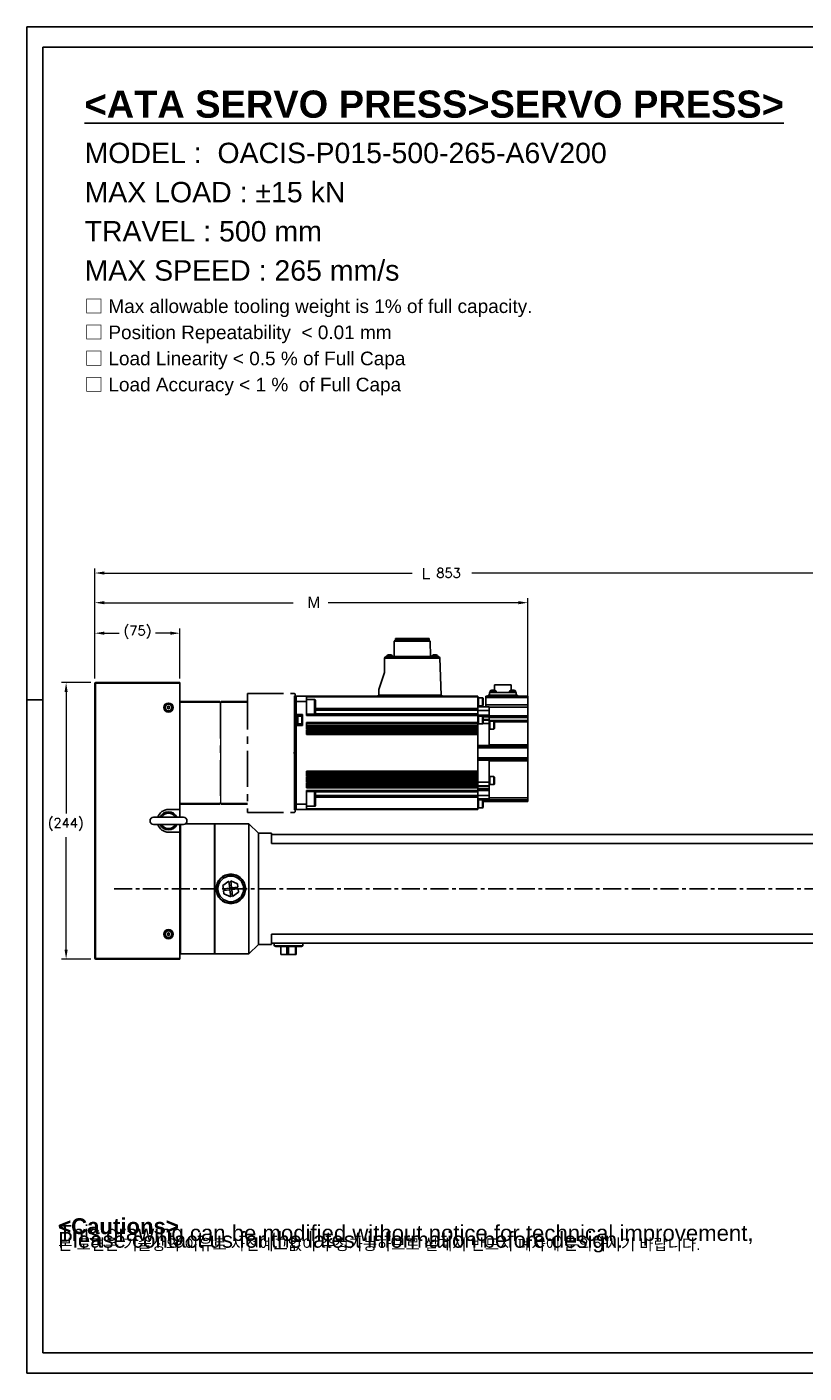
# Model space of a CAD drawing. Extents: x 24607 to 26292, y 16050 to 17238.
# Tile 1 of 20: x 24607 to 25294, y 16050 to 17238. Entities that reach past the tile are written whole.
import ezdxf

# ---------------------------------------------------------------- set-up
doc = ezdxf.new("R2010")
doc.units = 0
doc.header["$LTSCALE"] = 25.4
doc.linetypes.add('CENTER', pattern=[2, 1.25, -0.25, 0.25, -0.25])
doc.linetypes.add('CHAIN', pattern=[0.3543, 0.2362, -0.0295, 0.0591, -0.0295])
doc.layers.get('0').update_dxf_attribs({"linetype": 'CONTINUOUS'})
doc.layers.get('Defpoints').update_dxf_attribs({"linetype": 'CONTINUOUS'})
for name, color, linetype in [('1', 1, 'CENTER'), ('ATA-CENTER', 133, 'CENTER'), ('ATA-TEXT', 7, 'CONTINUOUS')]:
    doc.layers.add(name, color=color, linetype=linetype)
for name, color, linetype, lineweight in [('2d ConnectionPoints', 7, 'CONTINUOUS', 50), ('AM_0', 7, 'CONTINUOUS', 50), ('AM_5_Dimension', 6, 'CONTINUOUS', 13), ('ATA-DIM', 252, 'CONTINUOUS', 25), ('ATA-SECTION', 3, 'CHAIN', 40), ('외형선(ISO)', 7, 'CONTINUOUS', 35)]:
    doc.layers.add(name, color=color, linetype=linetype, lineweight=lineweight)
doc.styles.get("Standard").update_dxf_attribs({"font": 'simplex.shx'})
doc.styles.add('주 문자 (ISO)', font='arial.ttf')
doc.dimstyles.new('ata_A1', dxfattribs={"dimtxt": 4.2, "dimasz": 4.2, "dimexe": 2, "dimexo": 2, "dimgap": 2, "dimtad": 0, "dimtih": 1, "dimtoh": 1, "dimdec": 6, "dimdsep": 46, "dimtxsty": 'Standard', "dimcen": 0, "dimclrd": 252, "dimclre": 252, "dimclrt": 4, "dimadec": 6, "dimazin": 2, "dimtfac": 1, "dimtdec": 6, "dimtofl": 0, "dimtmove": 0, "dimatfit": 3, "dimfxl": 0, "dimtolj": 1, "dimtzin": 0, "dimlwd": 0, "dimlwe": 0, "dimarcsym": 0})

# ---------------------------------------------------------------- blocks, each defined once
blk = doc.blocks.new('*D18963')
at = {"layer": 'ATA-DIM', "color": 252, "lineweight": 0}
for p, q in [((24667.4, 16663), (24667.4, 16707.1)), ((24742.4, 16663), (24742.4, 16707.1)), ((24675.8, 16703.1), (24688.8, 16703.1)), ((24734, 16703.1), (24721.1, 16703.1))]:
    blk.add_line(p, q, dxfattribs=at)
at = {"layer": 'ATA-DIM', "color": 252}
for points in [[(24675.8, 16704.5), (24675.8, 16701.7), (24667.4, 16703.1)], [(24734, 16701.7), (24734, 16704.5), (24742.4, 16703.1)]]:
    blk.add_solid(points, dxfattribs=at)
at = {"layer": 'Defpoints', "color": 0}
for p in [(24742.4, 16703.1), (24667.4, 16659), (24742.4, 16659)]:
    blk.add_point(p, dxfattribs=at)
at = {"layer": 'ATA-DIM', "color": 4, "ltscale": 0.2, "insert": (24692.8, 16709.5), "char_height": 8.4, "attachment_point": 1}
blk.add_mtext('\\A1;(75)', dxfattribs=at)
blk = doc.blocks.new('*D18964')
at = {"layer": 'ATA-DIM', "color": 252, "lineweight": 0}
for p, q in [((24667.4, 16663), (24667.4, 16734)), ((24675.8, 16730), (24842.5, 16730)), ((25041.3, 16730), (24873.5, 16730)), ((25049.7, 16638.1), (25049.7, 16734))]:
    blk.add_line(p, q, dxfattribs=at)
at = {"layer": 'ATA-DIM', "color": 252}
for points in [[(24675.8, 16731.4), (24675.8, 16728.6), (24667.4, 16730)], [(25041.3, 16728.6), (25041.3, 16731.4), (25049.7, 16730)]]:
    blk.add_solid(points, dxfattribs=at)
at = {"layer": 'Defpoints', "color": 0}
for p in [(25049.7, 16730), (24667.4, 16659), (25049.7, 16634.1)]:
    blk.add_point(p, dxfattribs=at)
at = {"layer": 'ATA-DIM', "color": 4, "ltscale": 0.2, "insert": (24846.5, 16734.2), "char_height": 8.4, "attachment_point": 1}
blk.add_mtext('\\A1;   ', dxfattribs=at)
blk = doc.blocks.new('DDHW')
at = {"ltscale": 0.2}
blk.add_line((20381.8, 4957.6), (20381.8, 4867.6), dxfattribs=at)
for p, q in [((20483.6, 4957.9), (20483.6, 4962.6)), ((20483.6, 4962.6), (20483.6, 4957.9)), ((20483.6, 4957.9), (20483.6, 4867.3)), ((20483.6, 4946.3), (20483.6, 4957.9)), ((20483.6, 4867.3), (20483.6, 4936.8)), ((20381.8, 4862.6), (20381.8, 4855.7)), ((20483.6, 4862.6), (20483.6, 4867.3)), ((20483.6, 4867.3), (20483.6, 4862.6))]:
    blk.add_line(p, q)
at = {"color": 7, "linetype": 'Continuous'}
blk.add_line((20483.6, 4962.6), (20483.6, 4862.6), dxfattribs=at)
at = {"layer": '1', "color": 0}
for p, q in [((20417.8, 4957.1), (20417.8, 4868.1)), ((20441.6, 4965.1), (20483.1, 4965.1)), ((20441.6, 4965.1), (20441.6, 4860.1)), ((20483.6, 4964.6), (20483.6, 4860.6)), ((20441.6, 4860.1), (20483.1, 4860.1))]:
    blk.add_line(p, q, dxfattribs=at)
at = {"layer": '2d ConnectionPoints'}
blk.add_point((20483.6, 4912.6), dxfattribs=at)
at = {"layer": 'AM_0'}
blk.add_line((20483.6, 4962.9), (20483.6, 4862.3), dxfattribs=at)
at = {"layer": 'AM_5_Dimension', "color": 0, "ltscale": 0.5}
blk.add_line((20417.8, 4957.1), (20417.8, 4868.1), dxfattribs=at)
at = {"layer": 'AM_5_Dimension', "color": 0}
for p, q in [((20483.6, 4964.6), (20483.1, 4965.1)), ((20483.6, 4860.6), (20483.1, 4860.1))]:
    blk.add_line(p, q, dxfattribs=at)
at = {"layer": '외형선(ISO)'}
for p, q in [((20381.8, 4957.6), (20417.3, 4957.6)), ((20417.8, 4957.1), (20417.3, 4957.6)), ((20417.8, 4957.1), (20418.3, 4957.6)), ((20417.8, 4957.1), (20418.3, 4957.6)), ((20441.6, 4957.6), (20418.3, 4957.6)), ((20381.8, 4867.6), (20417.3, 4867.6)), ((20417.8, 4868.1), (20417.3, 4867.6)), ((20417.8, 4868.1), (20418.3, 4867.6)), ((20417.8, 4868.1), (20418.3, 4867.6)), ((20441.6, 4867.6), (20418.3, 4867.6))]:
    blk.add_line(p, q, dxfattribs=at)
blk = doc.blocks.new('*D18971')
at = {"layer": 'ATA-DIM', "color": 252, "lineweight": 0}
for p, q in [((24663.9, 16659.5), (24638, 16659.5)), ((24642, 16651.1), (24642, 16543.9)), ((24642, 16423.9), (24642, 16523.1)), ((24663.9, 16415.5), (24638, 16415.5))]:
    blk.add_line(p, q, dxfattribs=at)
at = {"layer": 'ATA-DIM', "color": 252}
for points in [[(24643.4, 16651.1), (24640.6, 16651.1), (24642, 16659.5)], [(24640.6, 16423.9), (24643.4, 16423.9), (24642, 16415.5)]]:
    blk.add_solid(points, dxfattribs=at)
at = {"layer": 'Defpoints', "color": 0}
for p in [(24667.9, 16659.5), (24642, 16415.5), (24667.9, 16415.5)]:
    blk.add_point(p, dxfattribs=at)
at = {"layer": 'ATA-DIM', "color": 4, "ltscale": 0.2, "insert": (24625.8, 16539.9), "char_height": 8.4, "attachment_point": 1}
blk.add_mtext('\\A1;(244)', dxfattribs=at)
blk = doc.blocks.new('*D18965')
at = {"layer": 'ATA-DIM', "color": 252, "lineweight": 0}
for p, q in [((24667.4, 16663), (24667.4, 16760.2)), ((24675.8, 16756.2), (24947.7, 16756.2)), ((25512, 16756.2), (25000.2, 16756.2)), ((25520.4, 16539), (25520.4, 16760.2))]:
    blk.add_line(p, q, dxfattribs=at)
at = {"layer": 'ATA-DIM', "color": 252}
for points in [[(24675.8, 16757.6), (24675.8, 16754.8), (24667.4, 16756.2)], [(25512, 16754.8), (25512, 16757.6), (25520.4, 16756.2)]]:
    blk.add_solid(points, dxfattribs=at)
at = {"layer": 'Defpoints', "color": 0}
for p in [(25520.4, 16756.2), (24667.4, 16659), (25520.4, 16535)]:
    blk.add_point(p, dxfattribs=at)
at = {"layer": 'ATA-DIM', "color": 4, "ltscale": 0.2, "insert": (24951.7, 16760.4), "char_height": 8.4, "attachment_point": 1}
blk.add_mtext('\\A1;   853', dxfattribs=at)
blk = doc.blocks.new('ata-Border-A1-002')
at = {"color": 253, "ltscale": 0.5}
for p, q in [((0, 594), (841, 594)), ((0, 594), (0, 0)), ((420.5, 594), (420.5, 585)), ((841, 594), (841, 0)), ((7, 297), (0, 297)), ((420.5, 9), (420.5, 0)), ((0, 0), (841, 0))]:
    blk.add_line(p, q, dxfattribs=at)
for p, q in [((7, 585), (834, 585)), ((834, 585), (834, 9)), ((834, 9), (7, 9))]:
    blk.add_line(p, q)
at = {"ltscale": 0.5}
blk.add_line((7, 9), (7, 585), dxfattribs=at)
at = {"color": 253, "linetype": 'Continuous'}
blk.add_line((841, 297), (834, 297), dxfattribs=at)

msp = doc.modelspace()

# ---------------------------------------------------------------- linework, layer by layer
for p, q in [((24931.8737356, 16695.979795), (24931.7737356, 16682.479795)), ((24932.8737356, 16696.979795), (24931.8737356, 16695.979795)), ((24931.8737356, 16695.979795), (24963.6137356, 16695.979795)), ((24932.8737356, 16698.479795), (24932.8737356, 16696.979795)), ((24932.8737356, 16698.479795), (24962.6137356, 16698.479795)), ((24932.8737356, 16696.979795), (24962.6137356, 16696.979795)), ((24962.6137356, 16698.479795), (24962.6137356, 16696.979795)), ((24962.6137356, 16696.979795), (24963.6137356, 16695.979795)), ((24963.6137356, 16695.979795), (24963.7137356, 16682.479795)), ((24923.2437356, 16668.279795), (24923.2437356, 16680.979795)), ((24972.1069825, 16681.0321442), (24923.2446494, 16681.0321442)), ((24924.7437356, 16682.479795), (24926.6617262, 16682.479795)), ((24926.5418418, 16683.875841), (24928.9456295, 16683.875841)), ((24926.6617262, 16682.479795), (24928.825745, 16682.479795)), ((24928.825745, 16682.479795), (24966.6617262, 16682.479795)), ((24966.5418418, 16683.875841), (24968.9456295, 16683.875841)), ((24966.6617262, 16682.479795), (24968.825745, 16682.479795)), ((24968.825745, 16682.479795), (24970.6078963, 16682.479795)), ((24972.1069825, 16681.0321442), (24973.2437356, 16648.479795)), ((24918.2437356, 16653.279795), (24923.2437356, 16668.279795)), ((24667.9437351, 16658.979795), (24667.4437351, 16658.979795)), ((24667.4437351, 16658.979795), (24667.4437351, 16415.979795)), ((24742.4437351, 16659.479795), (24667.9437351, 16659.479795)), ((24667.9437351, 16659.479795), (24667.9437351, 16658.979795)), ((24667.9437351, 16658.979795), (24742.4437351, 16658.979795)), ((24667.9437351, 16415.979795), (24667.9437351, 16658.979795)), ((24742.4437351, 16659.479795), (24742.4437351, 16658.979795)), ((24742.4437351, 16658.979795), (24742.4437351, 16547.479795)), ((25020.3437356, 16657.479795), (25020.3437356, 16652.6708834)), ((25020.3437356, 16657.479795), (25035.1437356, 16657.479795)), ((25035.1437356, 16657.479795), (25035.1437356, 16652.6708834)), ((24844.2437356, 16647.479795), (24854.2437356, 16647.479795)), ((24854.2437356, 16647.479795), (24854.2437356, 16642.8256878)), ((24854.2437356, 16647.479795), (25005.7437356, 16647.479795)), ((25005.7437356, 16646.7839699), (24854.2437356, 16646.7839699)), ((24861.4437356, 16644.6384349), (24854.2437356, 16644.6384349)), ((24861.4437356, 16631.6384349), (24861.4437356, 16644.6384349)), ((24917.7437356, 16647.479795), (24917.7437356, 16648.479795)), ((24917.7437356, 16648.479795), (24973.7437356, 16648.479795)), ((24918.2437356, 16648.479795), (24918.2437356, 16653.279795)), ((24973.7437356, 16648.479795), (24973.7437356, 16647.479795)), ((25005.7437356, 16646.7839699), (25005.7437356, 16647.479795)), ((25005.7437356, 16646.7839699), (25005.7437356, 16636.5504597)), ((25006.2437356, 16646.479795), (25005.7437356, 16646.479795)), ((25006.2437356, 16646.479795), (25006.2437356, 16638.479795)), ((25009.8937356, 16645.979795), (25006.2437356, 16645.979795)), ((25010.2437356, 16645.629795), (25009.8937356, 16645.979795)), ((25009.8937356, 16645.979795), (25009.8937356, 16638.979795)), ((25010.2437356, 16645.629795), (25010.2437356, 16639.329795)), ((25012.7437356, 16647.479795), (25012.7437356, 16646.479795)), ((25012.7437356, 16647.479795), (25014.7437356, 16647.479795)), ((25012.7437356, 16646.479795), (25049.7437356, 16646.479795)), ((25012.7437356, 16639.8066481), (25012.7437356, 16646.479795)), ((25014.7437356, 16647.479795), (25014.7437356, 16648.279795)), ((25014.7437356, 16648.279795), (25040.7437356, 16648.279795)), ((25014.7437356, 16647.479795), (25040.7437356, 16647.479795)), ((25016.0437356, 16650.779795), (25039.4437356, 16650.779795)), ((25016.0437356, 16648.279795), (25016.0437356, 16650.779795)), ((25016.4378603, 16651.6270438), (25016.3637356, 16650.779795)), ((25016.4378603, 16651.6270438), (25021.789611, 16651.6270438)), ((25017.1541082, 16652.4999036), (25021.073363, 16652.4999036)), ((25021.789611, 16651.6270438), (25021.8637356, 16650.779795)), ((25033.6978603, 16651.6270438), (25033.6237356, 16650.779795)), ((25033.6978603, 16651.6270438), (25039.049611, 16651.6270438)), ((25034.4141083, 16652.4999037), (25038.3333629, 16652.4999037)), ((25039.049611, 16651.6270438), (25039.1237356, 16650.779795)), ((25039.4437356, 16650.779795), (25039.4437356, 16648.279795)), ((25040.7437356, 16648.279795), (25040.7437356, 16647.479795)), ((25040.7437356, 16647.479795), (25049.7437356, 16647.479795)), ((25049.7437356, 16647.479795), (25049.7437356, 16646.479795)), ((25049.7437356, 16639.8066481), (25049.7437356, 16646.479795)), ((24731.4437351, 16638.0571452), (24732.4437351, 16638.6344955)), ((24731.4437351, 16636.9024447), (24731.4437351, 16638.0571452)), ((24732.4437351, 16636.3250944), (24731.4437351, 16636.9024447)), ((24732.4437351, 16638.6344955), (24733.4437351, 16638.0571452)), ((24733.4437351, 16636.9024447), (24732.4437351, 16636.3250944)), ((24733.4437351, 16638.0571452), (24733.4437351, 16636.9024447)), ((24844.2437356, 16642.8256878), (24854.2437356, 16642.8256878)), ((24854.2437356, 16630.5811866), (24854.2437356, 16642.8256878)), ((24862.2437356, 16643.8384349), (24862.2437356, 16632.4384349)), ((25005.7437356, 16636.5504597), (24862.2437356, 16636.5504597)), ((25005.7437356, 16635.0843935), (24862.2437356, 16635.0843935)), ((25006.2437356, 16638.479795), (25005.7437356, 16638.479795)), ((25005.7437356, 16637.979795), (25015.7437356, 16637.979795)), ((25005.7437356, 16636.5504597), (25005.7437356, 16635.0843935)), ((25005.7437356, 16631.9222957), (25005.7437356, 16635.0843935)), ((25005.7437356, 16634.979795), (25015.7437356, 16634.979795)), ((25009.8937356, 16638.979795), (25006.2437356, 16638.979795)), ((25010.2437356, 16639.329795), (25009.8937356, 16638.979795)), ((25012.7437356, 16639.8066481), (25049.7437356, 16639.8066481)), ((25012.7437356, 16637.979795), (25012.7437356, 16639.8066481)), ((25015.7437356, 16637.979795), (25015.7437356, 16634.979795)), ((25015.7437356, 16637.935848), (25049.7437356, 16637.935848)), ((25015.7437356, 16630.7282221), (25015.7437356, 16634.979795)), ((25049.7437356, 16637.935848), (25049.7437356, 16639.8066481)), ((25049.7437356, 16637.935848), (25049.7437356, 16630.1777746)), ((24844.2437356, 16631.229795), (24850.7437356, 16631.229795)), ((24844.2437356, 16630.729795), (24850.7437356, 16630.729795)), ((24844.2437356, 16622.229795), (24850.7437356, 16622.229795)), ((24850.7437356, 16621.729795), (24844.2437356, 16621.729795)), ((24846.2437356, 16629.629795), (24846.5937356, 16629.979795)), ((24846.2437356, 16629.629795), (24846.2437356, 16623.329795)), ((24846.2437356, 16623.329795), (24846.5937356, 16622.979795)), ((24850.2437356, 16629.979795), (24846.5937356, 16629.979795)), ((24846.5937356, 16629.979795), (24846.5937356, 16622.979795)), ((24850.2437356, 16622.979795), (24846.5937356, 16622.979795)), ((24850.7437356, 16630.479795), (24850.2437356, 16630.479795)), ((24850.2437356, 16630.479795), (24850.2437356, 16622.479795)), ((24850.7437356, 16622.479795), (24850.2437356, 16622.479795)), ((24850.7437356, 16631.229795), (24850.7437356, 16621.729795)), ((24861.4437356, 16631.6384349), (24854.2437356, 16631.6384349)), ((25005.7437356, 16631.2770117), (24854.2437356, 16631.2770117)), ((24854.2437356, 16630.5811866), (25005.7437356, 16630.5811866)), ((24854.2437356, 16618.6766318), (24854.2437356, 16624.3089652)), ((24854.2437356, 16624.3089652), (25005.7437356, 16624.3089652)), ((25005.7437356, 16623.6551035), (24854.2437356, 16623.6551035)), ((25005.7437356, 16621.8456062), (24854.2437356, 16621.8456062)), ((25005.7437356, 16620.8662864), (24854.2437356, 16620.8662864)), ((25005.7437356, 16631.9222957), (24862.0549642, 16631.9222957)), ((25005.7437356, 16631.9222957), (25005.7437356, 16631.2770117)), ((25005.7437356, 16630.5811866), (25005.7437356, 16631.2770117)), ((25005.7437356, 16630.7282221), (25015.7437356, 16630.7282221)), ((25005.7437356, 16624.3089652), (25005.7437356, 16630.5811866)), ((25006.2437356, 16630.479795), (25005.7437356, 16630.479795)), ((25005.7437356, 16623.6551035), (25005.7437356, 16624.3089652)), ((25005.7437356, 16623.6551035), (25005.7437356, 16621.8456062)), ((25006.2437356, 16622.479795), (25005.7437356, 16622.479795)), ((25005.7437356, 16621.8456062), (25005.7437356, 16620.8662864)), ((25005.7437356, 16619.8963855), (25005.7437356, 16620.8662864)), ((25006.2437356, 16630.479795), (25006.2437356, 16622.479795)), ((25009.8937356, 16629.979795), (25006.2437356, 16629.979795)), ((25009.8937356, 16622.979795), (25006.2437356, 16622.979795)), ((25010.2437356, 16629.629795), (25009.8937356, 16629.979795)), ((25009.8937356, 16629.979795), (25009.8937356, 16622.979795)), ((25010.2437356, 16623.329795), (25009.8937356, 16622.979795)), ((25010.2437356, 16629.629795), (25010.2437356, 16623.329795)), ((25010.2437356, 16629.3140085), (25015.7437356, 16629.3140085)), ((25010.2437356, 16627.0655814), (25015.7437356, 16627.0655814)), ((25010.2437356, 16626.479795), (25015.7437356, 16626.479795)), ((25010.2437356, 16623.479795), (25015.7437356, 16623.479795)), ((25015.7437356, 16629.3140085), (25015.7437356, 16630.7282221)), ((25015.7437356, 16630.1777746), (25049.7437356, 16630.1777746)), ((25015.7437356, 16627.0655814), (25015.7437356, 16629.3140085)), ((25015.7437356, 16628.6657293), (25049.7437356, 16628.6657293)), ((25015.7437356, 16626.479795), (25015.7437356, 16627.0655814)), ((25015.7437356, 16626.479795), (25015.7437356, 16623.479795)), ((25015.7437356, 16626.1862838), (25049.7437356, 16626.1862838)), ((25016.2437356, 16625.979795), (25015.7437356, 16625.979795)), ((25015.7437356, 16621.979795), (25015.7437356, 16623.479795)), ((25015.7437356, 16603.979795), (25015.7437356, 16621.979795)), ((25016.2437356, 16625.979795), (25016.2437356, 16617.979795)), ((25019.8437356, 16625.479795), (25016.2437356, 16625.479795)), ((25020.2437356, 16625.079795), (25019.8437356, 16625.479795)), ((25019.8437356, 16625.479795), (25019.8437356, 16618.479795)), ((25020.2437356, 16625.079795), (25020.2437356, 16618.879795)), ((25020.2437356, 16624.8273973), (25049.7437356, 16624.8273973)), ((25049.7437356, 16630.1777746), (25049.7437356, 16628.6657293)), ((25049.7437356, 16626.1862838), (25049.7437356, 16628.6657293)), ((25049.7437356, 16624.8273973), (25049.7437356, 16626.1862838)), ((25049.7437356, 16624.8273973), (25049.7437356, 16604.6247654)), ((25005.7437356, 16619.8963855), (24854.2437356, 16619.8963855)), ((25005.7437356, 16619.5130237), (24854.2437356, 16619.5130237)), ((25005.7437356, 16619.372033), (24854.2437356, 16619.372033)), ((24854.2437356, 16618.6766318), (25005.7437356, 16618.6766318)), ((24854.2437356, 16613.6825783), (24854.2437356, 16618.0324611)), ((24854.2437356, 16618.0324611), (25005.7437356, 16618.0324611)), ((25005.7437356, 16617.3370599), (24854.2437356, 16617.3370599)), ((25005.7437356, 16617.2538126), (24854.2437356, 16617.2538126)), ((25005.7437356, 16616.2965481), (24854.2437356, 16616.2965481)), ((25005.7437356, 16614.8327361), (24854.2437356, 16614.8327361)), ((25005.7437356, 16614.3784033), (24854.2437356, 16614.3784033)), ((24854.2437356, 16613.6825783), (25005.7437356, 16613.6825783)), ((25005.7437356, 16619.8963855), (25005.7437356, 16619.5130237)), ((25005.7437356, 16619.5130237), (25005.7437356, 16619.372033)), ((25005.7437356, 16618.6766318), (25005.7437356, 16619.372033)), ((25005.7437356, 16618.0324611), (25005.7437356, 16618.6766318)), ((25005.7437356, 16617.3370599), (25005.7437356, 16618.0324611)), ((25005.7437356, 16617.3370599), (25005.7437356, 16617.2538126)), ((25005.7437356, 16617.2538126), (25005.7437356, 16616.2965481)), ((25005.7437356, 16614.8327361), (25005.7437356, 16616.2965481)), ((25005.7437356, 16614.8327361), (25005.7437356, 16614.3784033)), ((25005.7437356, 16613.6825783), (25005.7437356, 16614.3784033)), ((25005.7437356, 16581.2770117), (25005.7437356, 16613.6825783)), ((25016.2437356, 16617.979795), (25015.7437356, 16617.979795)), ((25019.8437356, 16618.479795), (25016.2437356, 16618.479795)), ((25020.2437356, 16618.879795), (25019.8437356, 16618.479795)), ((25005.7437356, 16603.979795), (25015.7437356, 16603.979795)), ((25005.7437356, 16602.979795), (25049.7437356, 16602.979795)), ((25005.7437356, 16601.979795), (25049.7437356, 16601.979795)), ((25012.7437356, 16602.979795), (25012.7437356, 16602.9978623)), ((25012.7437356, 16602.9978623), (25015.7437356, 16602.9978623)), ((25015.7437356, 16604.6247654), (25049.7437356, 16604.6247654)), ((25015.7437356, 16602.9978623), (25015.7437356, 16603.979795)), ((25049.7437356, 16602.979795), (25049.7437356, 16604.6247654)), ((25049.7437356, 16602.979795), (25049.7437356, 16601.979795)), ((25049.7437356, 16592.979795), (25049.7437356, 16601.979795)), ((25005.7437356, 16592.979795), (25049.7437356, 16592.979795)), ((25005.7437356, 16591.979795), (25049.7437356, 16591.979795)), ((25005.7437356, 16590.979795), (25015.7437356, 16590.979795)), ((25012.7437356, 16591.9617276), (25012.7437356, 16591.979795)), ((25015.7437356, 16591.9617276), (25012.7437356, 16591.9617276)), ((25015.7437356, 16590.979795), (25015.7437356, 16591.9617276)), ((25015.7437356, 16572.979795), (25015.7437356, 16590.979795)), ((25015.7437356, 16590.3348245), (25049.7437356, 16590.3348245)), ((25049.7437356, 16592.979795), (25049.7437356, 16591.979795)), ((25049.7437356, 16590.3348245), (25049.7437356, 16591.979795)), ((25049.7437356, 16590.3348245), (25049.7437356, 16557.8690401)), ((24854.2437356, 16576.9271288), (24854.2437356, 16581.2770117)), ((24854.2437356, 16581.2770117), (25005.7437356, 16581.2770117)), ((25005.7437356, 16580.5811866), (24854.2437356, 16580.5811866)), ((25005.7437356, 16580.1268538), (24854.2437356, 16580.1268538)), ((25005.7437356, 16578.662995), (24854.2437356, 16578.662995)), ((25005.7437356, 16577.7057773), (24854.2437356, 16577.7057773)), ((25005.7437356, 16577.62253), (24854.2437356, 16577.62253)), ((24854.2437356, 16576.9271288), (25005.7437356, 16576.9271288)), ((24854.2437356, 16571.9569499), (24854.2437356, 16576.2829581)), ((24854.2437356, 16576.2829581), (25005.7437356, 16576.2829581)), ((25005.7437356, 16575.5875569), (24854.2437356, 16575.5875569)), ((25005.7437356, 16575.4465662), (24854.2437356, 16575.4465662)), ((25005.7437356, 16575.0631266), (24854.2437356, 16575.0631266)), ((25005.7437356, 16573.8401025), (24854.2437356, 16573.8401025)), ((25005.7437356, 16572.8158116), (24854.2437356, 16572.8158116)), ((25005.7437356, 16572.6523511), (24854.2437356, 16572.6523511)), ((25005.7437356, 16580.5811866), (25005.7437356, 16581.2770117)), ((25005.7437356, 16580.5811866), (25005.7437356, 16580.1268538)), ((25005.7437356, 16578.662995), (25005.7437356, 16580.1268538)), ((25005.7437356, 16578.662995), (25005.7437356, 16577.7057773)), ((25005.7437356, 16577.7057773), (25005.7437356, 16577.62253)), ((25005.7437356, 16576.9271288), (25005.7437356, 16577.62253)), ((25005.7437356, 16576.2829581), (25005.7437356, 16576.9271288)), ((25005.7437356, 16575.5875569), (25005.7437356, 16576.2829581)), ((25005.7437356, 16575.5875569), (25005.7437356, 16575.4465662)), ((25005.7437356, 16575.4465662), (25005.7437356, 16575.0631266)), ((25005.7437356, 16573.8401025), (25005.7437356, 16575.0631266)), ((25005.7437356, 16573.8401025), (25005.7437356, 16572.8158116)), ((25005.7437356, 16572.8158116), (25005.7437356, 16572.6523511)), ((25005.7437356, 16571.9569499), (25005.7437356, 16572.6523511)), ((25016.2437356, 16576.979795), (25015.7437356, 16576.979795)), ((25015.7437356, 16571.479795), (25015.7437356, 16572.979795)), ((25016.2437356, 16576.979795), (25016.2437356, 16568.979795)), ((25019.8437356, 16576.479795), (25016.2437356, 16576.479795)), ((25020.2437356, 16576.079795), (25019.8437356, 16576.479795)), ((25019.8437356, 16576.479795), (25019.8437356, 16569.479795)), ((25020.2437356, 16576.079795), (25020.2437356, 16569.879795)), ((24854.2437356, 16571.9569499), (25005.7437356, 16571.9569499)), ((24854.2437356, 16566.4897531), (24854.2437356, 16571.3127792)), ((24854.2437356, 16571.3127792), (25005.7437356, 16571.3127792)), ((25005.7437356, 16570.617378), (24854.2437356, 16570.617378)), ((25005.7437356, 16570.3743437), (24854.2437356, 16570.3743437)), ((25005.7437356, 16570.0605223), (24854.2437356, 16570.0605223)), ((25005.7437356, 16568.562204), (24854.2437356, 16568.562204)), ((25005.7437356, 16567.4643711), (24854.2437356, 16567.4643711)), ((25005.7437356, 16567.1851542), (24854.2437356, 16567.1851542)), ((24854.2437356, 16566.4897531), (25005.7437356, 16566.4897531)), ((24854.2437356, 16552.1339021), (24854.2437356, 16564.3784033)), ((24854.2437356, 16564.3784033), (25005.7437356, 16564.3784033)), ((25005.7437356, 16563.6825783), (24854.2437356, 16563.6825783)), ((24861.4437356, 16563.321155), (24854.2437356, 16563.321155)), ((24861.4437356, 16550.321155), (24861.4437356, 16563.321155)), ((25005.7437356, 16563.0372934), (24862.0549649, 16563.0372934)), ((24862.2437356, 16562.521155), (24862.2437356, 16551.121155)), ((25005.7437356, 16571.3127792), (25005.7437356, 16571.9569499)), ((25005.7437356, 16571.479795), (25015.7437356, 16571.479795)), ((25005.7437356, 16570.617378), (25005.7437356, 16571.3127792)), ((25005.7437356, 16570.617378), (25005.7437356, 16570.3743437)), ((25005.7437356, 16570.3743437), (25005.7437356, 16570.0605223)), ((25005.7437356, 16568.562204), (25005.7437356, 16570.0605223)), ((25005.7437356, 16568.562204), (25005.7437356, 16567.4643711)), ((25005.7437356, 16568.479795), (25015.7437356, 16568.479795)), ((25005.7437356, 16567.8940085), (25015.7437356, 16567.8940085)), ((25005.7437356, 16567.4643711), (25005.7437356, 16567.1851542)), ((25005.7437356, 16566.4897531), (25005.7437356, 16567.1851542)), ((25005.7437356, 16564.3784033), (25005.7437356, 16566.4897531)), ((25005.7437356, 16565.6455814), (25015.7437356, 16565.6455814)), ((25005.7437356, 16563.6825783), (25005.7437356, 16564.3784033)), ((25005.7437356, 16564.2313678), (25015.7437356, 16564.2313678)), ((25005.7437356, 16563.6825783), (25005.7437356, 16563.0372934)), ((25005.7437356, 16559.8751964), (25005.7437356, 16563.0372934)), ((25015.7437356, 16571.479795), (25015.7437356, 16568.479795)), ((25016.2437356, 16568.979795), (25015.7437356, 16568.979795)), ((25015.7437356, 16567.8940085), (25015.7437356, 16568.479795)), ((25015.7437356, 16565.6455814), (25015.7437356, 16567.8940085)), ((25015.7437356, 16564.2313678), (25015.7437356, 16565.6455814)), ((25015.7437356, 16559.979795), (25015.7437356, 16564.2313678)), ((25019.8437356, 16569.479795), (25016.2437356, 16569.479795)), ((25020.2437356, 16569.879795), (25019.8437356, 16569.479795)), ((24844.2437356, 16552.1339021), (24854.2437356, 16552.1339021)), ((24854.2437356, 16552.1339021), (24854.2437356, 16547.479795)), ((24861.4437356, 16550.321155), (24854.2437356, 16550.321155)), ((25005.7437356, 16559.8751964), (24862.2437356, 16559.8751964)), ((25005.7437356, 16558.4091302), (24862.2437356, 16558.4091302)), ((25005.7437356, 16559.979795), (25015.7437356, 16559.979795)), ((25005.7437356, 16559.8751964), (25005.7437356, 16558.4091302)), ((25005.7437356, 16558.4091302), (25005.7437356, 16548.17562)), ((25005.7437356, 16556.979795), (25015.7437356, 16556.979795)), ((25006.2437356, 16556.479795), (25005.7437356, 16556.479795)), ((25006.2437356, 16556.479795), (25006.2437356, 16548.479795)), ((25009.8937356, 16555.979795), (25006.2437356, 16555.979795)), ((25009.8937356, 16548.979795), (25006.2437356, 16548.979795)), ((25010.2437356, 16555.629795), (25009.8937356, 16555.979795)), ((25009.8937356, 16555.979795), (25009.8937356, 16548.979795)), ((25009.8937356, 16555.979795), (25012.7437356, 16555.979795)), ((25010.2437356, 16549.329795), (25009.8937356, 16548.979795)), ((25010.2437356, 16555.629795), (25010.2437356, 16549.329795)), ((25010.2437356, 16555.479795), (25049.7437356, 16555.479795)), ((25010.2437356, 16554.479795), (25049.7437356, 16554.479795)), ((25012.7437356, 16555.9008039), (25012.7437356, 16556.1690256)), ((25012.7437356, 16556.1690256), (25015.7437356, 16556.1690256)), ((25049.7437356, 16555.9008039), (25012.7437356, 16555.9008039)), ((25015.7437356, 16559.979795), (25015.7437356, 16556.979795)), ((25015.7437356, 16557.8690401), (25049.7437356, 16557.8690401)), ((25015.7437356, 16556.1690256), (25015.7437356, 16556.979795)), ((25049.7437356, 16555.9008039), (25049.7437356, 16557.8690401)), ((25049.7437356, 16555.479795), (25049.7437356, 16555.9008039)), ((25049.7437356, 16555.479795), (25049.7437356, 16554.479795)), ((24745.5937351, 16540.629795), (24719.2937351, 16540.629795)), ((24732.4437351, 16547.479795), (24742.4437351, 16547.479795)), ((24742.4437351, 16547.479795), (24742.4437351, 16540.629795)), ((24844.2437356, 16547.479795), (24854.2437356, 16547.479795)), ((25005.7437356, 16548.17562), (24854.2437356, 16548.17562)), ((24854.2437356, 16547.479795), (25005.7437356, 16547.479795)), ((25006.2437356, 16548.479795), (25005.7437356, 16548.479795)), ((25005.7437356, 16547.479795), (25005.7437356, 16548.17562)), ((24719.2937351, 16534.329795), (24745.5937351, 16534.329795)), ((24742.4437351, 16527.479795), (24732.4437351, 16527.479795)), ((24742.4437351, 16534.329795), (24742.4437351, 16527.479795)), ((24742.4437351, 16527.479795), (24742.4437351, 16415.979795)), ((24742.9437351, 16534.329795), (24742.9437351, 16419.979795)), ((24772.9437351, 16534.979795), (24747.5101119, 16534.979795)), ((24773.4437351, 16534.479795), (24772.9437351, 16534.979795)), ((24772.9437351, 16419.979795), (24772.9437351, 16534.979795)), ((24773.4437351, 16534.979795), (24803.4437351, 16534.979795)), ((24773.4437351, 16419.979795), (24773.4437351, 16534.979795)), ((24811.9437351, 16526.479795), (24803.4437351, 16534.979795)), ((24803.4437351, 16419.979795), (24803.4437351, 16534.979795)), ((24811.9437351, 16526.479795), (24823.4437351, 16526.479795)), ((24811.9437351, 16428.479795), (24811.9437351, 16526.479795)), ((24823.4437351, 16526.479795), (24823.4437351, 16525.479795)), ((24823.4437351, 16517.479795), (24823.4437351, 16525.479795)), ((25393.4437351, 16525.479795), (24823.4437351, 16525.479795)), ((24823.4437351, 16517.479795), (25393.4437351, 16517.479795)), ((24780.5598921, 16480.4707879), (24785.8496652, 16484.3872022)), ((24780.89494, 16477.5370814), (24780.5598921, 16480.4707879)), ((24780.89494, 16477.5370814), (24786.5581269, 16478.1838532)), ((24786.5581269, 16478.1838532), (24785.8496652, 16484.3872022)), ((24787.4393317, 16484.5687521), (24793.4759325, 16481.9458814)), ((24787.4393317, 16484.5687521), (24788.1477934, 16478.3654032)), ((24788.1477934, 16478.3654032), (24793.8109803, 16479.012175)), ((24793.4759325, 16481.9458814), (24793.8109803, 16479.012175)), ((24786.7396769, 16476.5941867), (24781.0764899, 16475.9474149)), ((24781.4115378, 16473.0137085), (24781.0764899, 16475.9474149)), ((24787.4481386, 16470.3908378), (24781.4115378, 16473.0137085)), ((24787.4481386, 16470.3908378), (24786.7396769, 16476.5941867)), ((24793.9925303, 16477.4225085), (24788.3293434, 16476.7757367)), ((24788.3293434, 16476.7757367), (24789.0378051, 16470.5723877)), ((24794.3275781, 16474.488802), (24789.0378051, 16470.5723877)), ((24793.9925303, 16477.4225085), (24794.3275781, 16474.488802)), ((24731.4437351, 16438.0571452), (24732.4437351, 16438.6344955)), ((24731.4437351, 16436.9024447), (24731.4437351, 16438.0571452)), ((24732.4437351, 16436.3250944), (24731.4437351, 16436.9024447)), ((24732.4437351, 16438.6344955), (24733.4437351, 16438.0571452)), ((24733.4437351, 16436.9024447), (24732.4437351, 16436.3250944)), ((24733.4437351, 16438.0571452), (24733.4437351, 16436.9024447)), ((24823.4437351, 16437.479795), (24823.4437351, 16429.479795)), ((25393.4437351, 16437.479795), (24823.4437351, 16437.479795)), ((24742.4437351, 16420.479795), (24742.9437351, 16419.979795)), ((24772.9437351, 16419.979795), (24742.9437351, 16419.979795)), ((24773.4437351, 16420.479795), (24772.9437351, 16419.979795)), ((24773.4437351, 16419.979795), (24803.4437351, 16419.979795)), ((24811.9437351, 16428.479795), (24803.4437351, 16419.979795)), ((24811.9437351, 16428.479795), (24823.4437351, 16428.479795)), ((24823.4437351, 16429.479795), (24823.4437351, 16428.479795)), ((24823.4437351, 16429.479795), (25393.4437351, 16429.479795)), ((24825.7437351, 16427.2735424), (24825.7437351, 16429.479795)), ((24827.1185461, 16426.479795), (24825.7437351, 16427.2735424)), ((24851.1437351, 16427.2735424), (24825.7437351, 16427.2735424)), ((24827.1185461, 16426.479795), (24849.7689241, 16426.479795)), ((24831.5598921, 16426.479795), (24831.5598921, 16419.479795)), ((24831.5598921, 16419.479795), (24836.8496652, 16419.479795)), ((24836.8496652, 16419.479795), (24836.8496652, 16426.479795)), ((24837.5581269, 16419.479795), (24836.8496652, 16419.479795)), ((24837.5581269, 16426.479795), (24837.5581269, 16419.479795)), ((24837.7396769, 16419.479795), (24837.5581269, 16419.479795)), ((24837.7396769, 16419.479795), (24837.7396769, 16426.479795)), ((24838.4393317, 16419.479795), (24837.7396769, 16419.479795)), ((24838.4393317, 16426.479795), (24838.4393317, 16419.479795)), ((24838.4393317, 16419.479795), (24844.4759325, 16419.479795)), ((24844.4759325, 16426.479795), (24844.4759325, 16419.479795)), ((24844.4759325, 16419.479795), (24844.8109803, 16419.479795)), ((24844.8109803, 16419.479795), (24844.8109803, 16426.479795)), ((24844.9925303, 16419.479795), (24844.8109803, 16419.479795)), ((24844.9925303, 16426.479795), (24844.9925303, 16419.479795)), ((24844.9925303, 16419.479795), (24845.3275781, 16419.479795)), ((24845.3275781, 16426.479795), (24845.3275781, 16419.479795)), ((24849.7689241, 16426.479795), (24851.1437351, 16427.2735424)), ((24851.1437351, 16427.2735424), (24851.1437351, 16429.479795)), ((24667.4437351, 16415.979795), (24667.9437351, 16415.979795)), ((24742.4437351, 16415.979795), (24667.9437351, 16415.979795)), ((24667.9437351, 16415.979795), (24667.9437351, 16415.479795)), ((24667.9437351, 16415.479795), (24742.4437351, 16415.479795)), ((24742.4437351, 16415.979795), (24742.4437351, 16415.479795))]:
    msp.add_line(p, q)
for centre, radius in [((24732.4437351, 16637.479795), 4), ((24732.4437351, 16637.479795), 3), ((24787.4437351, 16477.479795), 12.7), ((24787.4437351, 16477.479795), 11.325189), ((24732.4437351, 16437.479795), 4), ((24732.4437351, 16437.479795), 3)]:
    msp.add_circle(centre, radius)
for centre, radius, start, end in [((24924.7437356, 16680.979795), 1.5, 177.9999999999, 180), ((24924.7437356, 16680.979795), 1.5, 90, 178.0000000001), ((24926.6403506, 16682.3790792), 1.5, 93.7654683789, 176.1500438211), ((24927.7437356, 16676.979795), 7, 80.1133759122, 99.8866240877), ((24928.8471207, 16682.3790792), 1.5, 3.8499561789, 86.234531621), ((24966.6403506, 16682.3790792), 1.5, 93.765468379, 176.1500438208), ((24967.7437356, 16676.979795), 7, 80.1133759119, 99.8866240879), ((24968.8471207, 16682.3790792), 1.5, 3.8499561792, 86.2345316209), ((24970.6078963, 16680.979795), 1.5, 1.9999999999, 90), ((24667.9437351, 16658.979795), 0.5, 90, 180), ((24861.4437356, 16643.8384349), 0.8, 0, 90), ((25017.434055, 16651.5398881), 1, 106.2570278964, 175.0000000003), ((25019.1137356, 16645.779795), 7, 73.7429721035, 106.2570278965), ((25020.7934163, 16651.5398881), 1, 4.9999999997, 73.7429721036), ((25034.694055, 16651.5398881), 1, 106.2570210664, 175.0000000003), ((25036.3737356, 16645.779795), 7, 73.7429730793, 106.2570269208), ((25038.0534163, 16651.5398881), 1, 4.9999999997, 73.7429789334), ((24732.4437351, 16637.479795), 1, 120.0000000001, 180), ((24732.4437351, 16637.479795), 1, 180, 239.9999999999), ((24732.4437351, 16637.479795), 1, 59.9999999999, 120.0000000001), ((24732.4437351, 16637.479795), 1, 239.9999999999, 300.0000000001), ((24732.4437351, 16637.479795), 1, 0, 59.9999999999), ((24732.4437351, 16637.479795), 1, 300.0000000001, 0), ((24861.4437356, 16632.4384349), 0.8, 270, 0), ((24861.4437356, 16562.521155), 0.8, 0, 90), ((24861.4437356, 16551.121155), 0.8, 270, 0), ((24719.2937351, 16537.479795), 3.15, 90, 270), ((24732.4437351, 16537.479795), 10, 90, 161.6391862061), ((24732.4437351, 16537.479795), 8, 23.1880375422, 156.8119624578), ((24732.4437351, 16537.479795), 6.88914, 27.2092425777, 152.7907574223), ((24745.5937351, 16537.479795), 3.15, 270, 90), ((24732.4437351, 16537.479795), 10, 198.3608137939, 270), ((24732.4437351, 16537.479795), 8, 203.1880375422, 336.8119624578), ((24732.4437351, 16537.479795), 6.88914, 207.2092425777, 332.7907574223), ((24732.4437351, 16437.479795), 1, 120.0000000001, 180), ((24732.4437351, 16437.479795), 1, 180, 239.9999999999), ((24732.4437351, 16437.479795), 1, 59.9999999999, 120.0000000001), ((24732.4437351, 16437.479795), 1, 239.9999999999, 300.0000000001), ((24732.4437351, 16437.479795), 1, 0, 59.9999999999), ((24732.4437351, 16437.479795), 1, 300.0000000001, 0), ((24667.9437351, 16415.979795), 0.5, 180, 270)]:
    msp.add_arc(centre, radius, start, end)
for points, knots in [([(24774.4437351, 16477.479795), (24774.4437351, 16479.1181421), (24774.7723157, 16480.8618715), (24776.1007936, 16484.0631821), (24777.1003829, 16485.521219), (24779.4024175, 16487.8232537), (24780.8604097, 16488.8227598), (24784.0615631, 16490.1511771), (24785.8052365, 16490.479795), (24789.0822338, 16490.479795), (24790.8259072, 16490.1511771), (24794.0270606, 16488.8227598), (24795.4850527, 16487.8232537), (24797.7870874, 16485.521219), (24798.7866767, 16484.0631821), (24800.1151545, 16480.8618715), (24800.4437351, 16479.1181421), (24800.4437351, 16477.479795)], [1.9661074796, 1.9661074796, 1.9661074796, 1.9661074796, 2.4576116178, 2.4576116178, 2.949115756, 2.949115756, 3.4406653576, 3.4406653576, 3.9322149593, 3.9322149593, 4.4237645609, 4.4237645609, 4.9153141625, 4.9153141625, 5.4068183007, 5.4068183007, 5.8983224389, 5.8983224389, 5.8983224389, 5.8983224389]), ([(24800.4437351, 16477.479795), (24800.4437351, 16475.8414478), (24800.1151545, 16474.0977184), (24798.7866767, 16470.8964078), (24797.7870874, 16469.4383709), (24795.4850527, 16467.1363363), (24794.0270606, 16466.1368301), (24790.8259072, 16464.8084128), (24789.0822338, 16464.479795), (24787.4437351, 16464.479795), (24785.8052365, 16464.479795), (24784.0615631, 16464.8084128), (24780.8604097, 16466.1368301), (24779.4024175, 16467.1363363), (24777.1003829, 16469.4383709), (24776.1007936, 16470.8964078), (24774.7723157, 16474.0977184), (24774.4437351, 16475.8414478), (24774.4437351, 16477.479795)], [5.8983224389, 5.8983224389, 5.8983224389, 5.8983224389, 6.3898265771, 6.3898265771, 6.8813307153, 6.8813307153, 7.3728803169, 7.3728803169, 7.8644299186, 7.8644299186, 7.8644299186, 8.3559795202, 8.3559795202, 8.8475291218, 8.8475291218, 9.33903326, 9.33903326, 9.8305373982, 9.8305373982, 9.8305373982, 9.8305373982])]:
    msp.add_open_spline(points, degree=3, knots=knots)
at = {"layer": 'ATA-CENTER', "ltscale": 0.5}
msp.add_line((24684.500107, 16477.479795), (25803.7610709, 16477.479795), dxfattribs=at)

# ---------------------------------------------------------------- block references
at = {"xscale": 2, "yscale": 2, "zscale": 2}
msp.add_blockref('ata-Border-A1-002', (24607.3825789, 16050.1323776), dxfattribs=at)
msp.add_blockref('ata-Border-A1-002', (24607.3825789, 16050.1323776), dxfattribs=at)
at = {"ltscale": 0.2}
msp.add_blockref('DDHW', (4360.6193154, 11684.8814237), dxfattribs=at)

# ---------------------------------------------------------------- texts
at = {"layer": 'ATA-SECTION', "char_height": 10, "attachment_point": 7, "style": '주 문자 (ISO)'}
for s, insert in [('L', (24956.0338308, 16750.6069302)), ('M', (24854.9901688, 16725.4595472))]:
    msp.add_mtext(s, dxfattribs=dict(at, insert=insert))
at = {"layer": 'ATA-TEXT', "color": 7, "attachment_point": 1, "style": '주 문자 (ISO)'}
for s, insert, char_height, line_spacing_factor in [('{\\fArial|b1|i0|c129|p34;\\H3.42860x;\\L<ATA SERVO PRESS>SERVO PRESS>}\\P{\\fArial|b0|i0|c129|p34;\\H2.57145x;MODEL :  OACIS-}{\\fArial|b0|i0|c0|p34;\\H2.57145x;P015}{\\fArial|b0|i0|c129|p34;\\H2.57145x;-500-265-A}{\\fArial|b0|i0|c0|p34;\\H2.57145x;6V200}\\P{\\fArial|b0|i0|c129|p34;\\H2.57145x;MAX LOAD : ±}{\\fArial|b0|i0|c0|p34;\\H2.57145x;15}{\\fArial|b0|i0|c129|p34;\\H2.57145x; kN}\\P{\\fArial|b0|i0|c129|p34;\\H2.57145x;TRAVEL : 500 mm}\\P{\\fArial|b0|i0|c129|p34;\\H2.57145x;MAX SPEED : 265 mm/s}\\P{\\fArial|b0|i0|c129|p34;\\H1.71439x;□ Max allowable tooling weight is 1% of full capacity.}\\P{\\fArial|b0|i0|c129|p34;\\H1.71439x;□ Position Repeatability  }{\\fArial|b0|i0|c129|p34;\\H1.71439x;<}{\\fArial|b0|i0|c129|p34;\\H1.71439x; 0.01 mm}\\P{\\fArial|b0|i0|c129|p34;\\H1.71439x;□ Load Linearity }{\\fArial|b0|i0|c129|p34;\\H1.71439x;<}{\\fArial|b0|i0|c129|p34;\\H1.71439x; 0.5 % of Full Capa}\\P{\\fArial|b0|i0|c129|p34;\\H1.71439x;□ Load Accuracy }{\\fArial|b0|i0|c129|p34;\\H1.71439x;<}{\\fArial|b0|i0|c129|p34;\\H1.71439x; 1 %  of Full Capa}', (24658.3151675, 17182.0104333), 7, 1.151952), ('{\\fArial|b1|i0|c129|p34;\\H2.00000x;<Cautions> }\\P{\\fArial|b0|i0|c129|p34;\\H2.00000x;This drawing can be modified without notice for technical improvement,}\\P{\\fArial|b0|i0|c129|p34;\\H2.00000x;Please contact us for the latest information before design.}\\P{\\fGulim|b0|i0|c129|p50;\\H1.42857x;본 도면은 기술상의 이유로 사전예고없이 수정가능하므로 설계시 반드시 폐사에 문의하시기 바랍니다}{\\fArial|b0|i0|c129|p34;\\H1.42857x;.}', (24635.0290628, 16186.7678948), 6.9999998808, 0.257143)]:
    msp.add_mtext(s, dxfattribs=dict(at, insert=insert, char_height=char_height, line_spacing_factor=line_spacing_factor))

# ---------------------------------------------------------------- dimensions: what is measured, and where the dimension line sits
at = {"layer": 'ATA-DIM'}
for base, p1, p2, angle, text, override, picture, middle in [((25520.4437351, 16756.2266885), (24667.4437351, 16658.979795), (25520.4437351, 16534.979795), 180, '   <>', {"dimscale": 2, "dimdec": 3, "dimpost": '', "dimtol": 0, "dimlim": 0, "dimtp": 0, "dimtm": 0, "dimtfac": 0.857143, "dimtdec": 2, "dimtolj": 1, "dimtzin": 0}, '*D18965', (24973.9437351, 16756.2266885)), ((25049.7437356, 16730.0344641), (24667.4437351, 16658.979795), (25049.7437356, 16634.0568113), 180, '   ', {"dimscale": 2, "dimdec": 3, "dimpost": '', "dimtfac": 0.857143, "dimtdec": 2}, '*D18964', (24857.9937356, 16730.0344641)), ((24742.4437351, 16703.0864508), (24667.4437351, 16658.979795), (24742.4437351, 16658.979795), 180, '(<>)', {"dimscale": 2, "dimdec": 3, "dimtfac": 0.857143, "dimtdec": 2}, '*D18963', (24704.9437351, 16703.0864508)), ((24642.009437, 16415.479795), (24667.9437351, 16659.479795), (24667.9437351, 16415.479795), 90, '(<>)', {"dimscale": 2, "dimdec": 3, "dimtol": 0, "dimlim": 0, "dimtp": 0, "dimtm": 0, "dimtfac": 0.857143, "dimtdec": 2, "dimtolj": 1, "dimtzin": 0}, '*D18971', (24642.009437, 16533.5206701))]:
    dim = msp.add_linear_dim(base=base, p1=p1, p2=p2, angle=angle, text=text, dimstyle='ata_A1', override=override, dxfattribs=at)
    dim.commit()
    dim.dimension.update_dxf_attribs({"geometry": picture, "text_midpoint": middle, "dimtype": 160})

doc.saveas('drawing.dxf')
